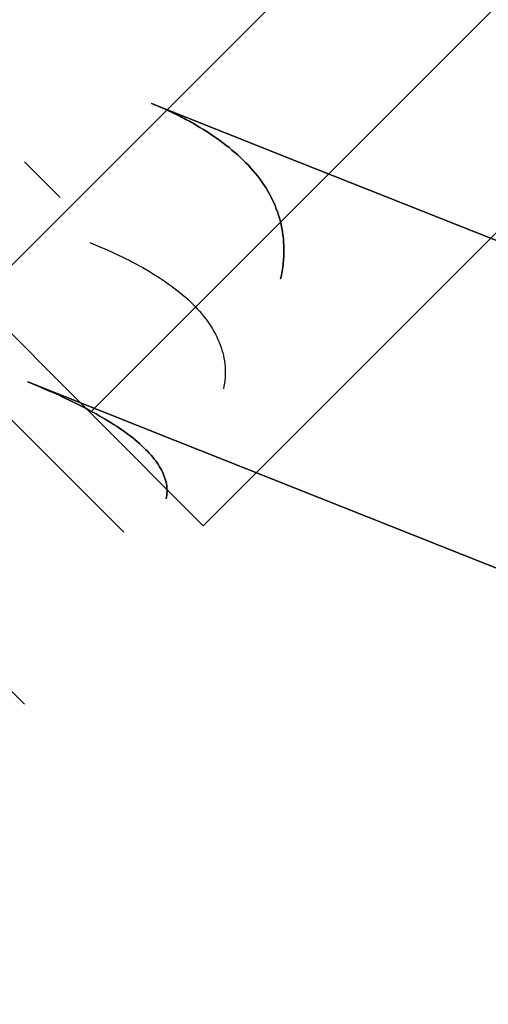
# Model space of a CAD drawing. Header units: millimetres. Extents: x -1690 to 192, y -898 to 54.
# Tile 92 of 256: x -1628.05 to -1625.85, y 3.02 to 7.64. Entities that reach past the tile are written whole.
import ezdxf

# ---------------------------------------------------------------- set-up
doc = ezdxf.new("R2010")
doc.units = ezdxf.units.MM
doc.header["$MEASUREMENT"] = 0
doc.layers.add('OVIDIO 186x93x72h', color=7, linetype='Continuous')

msp = doc.modelspace()

# ---------------------------------------------------------------- linework, layer by layer
at = {"layer": 'OVIDIO 186x93x72h', "extrusion": (0.202852, -0.108979, 0.973126)}
for points in [[(-750.5095, 1609.817), (-750.5095, 1449.1612)], [(-750.5095, 1449.1612), (-750.5095, 1609.817)], [(-750.805, 1609.817), (-750.805, 1449.1612)], [(-751.1005, 1609.817), (-751.1005, 1449.1612)], [(-751.1005, 1449.1612), (-751.1005, 1609.817)]]:
    msp.add_lwpolyline(points, dxfattribs=at)
at = {"layer": 'OVIDIO 186x93x72h', "extrusion": (0.265352, 0.881274, -0.39108)}
msp.add_lwpolyline([(1579.784, 480.2623), (1535.4711, 422.7071)], dxfattribs=at)
at = {"layer": 'OVIDIO 186x93x72h', "extrusion": (0.235702, -0.235702, 0.942809)}
for points in [[(-1155.0728, 1376.7622), (-1155.0728, 1267.6844)], [(-1156.0215, 1267.6844), (-1156.0215, 1376.7622)], [(-1158.8675, 1267.6844), (-1158.8675, 1376.7622)], [(-1157.9188, 1376.7622), (-1157.9188, 1267.6844)]]:
    msp.add_lwpolyline(points, dxfattribs=at)
at = {"layer": 'OVIDIO 186x93x72h', "extrusion": (0.202866, -0.108989, 0.973122)}
for points in [[(-751.5182, 1593.1997), (-751.5182, 1535.8185)], [(-751.5182, 1535.8185), (-751.5182, 1593.1997)], [(-752.2311, 1535.8185), (-752.2311, 1593.1997)]]:
    msp.add_lwpolyline(points, dxfattribs=at)
at = {"layer": 'OVIDIO 186x93x72h', "extrusion": (0.202863, -0.108986, 0.973123)}
for points in [[(-752.9418, 1593.1992), (-752.9418, 1535.8181)], [(-752.9418, 1535.8181), (-752.9418, 1593.1992)]]:
    msp.add_lwpolyline(points, dxfattribs=at)
at = {"layer": 'OVIDIO 186x93x72h', "extrusion": (0.881274, 0.265352, 0.39108)}
msp.add_lwpolyline([(458.4009, 1206.8695), (502.7138, 1264.4246)], dxfattribs=at)
at = {"layer": 'OVIDIO 186x93x72h', "extrusion": (0.108979, -0.202852, 0.973126)}
for points in [[(-1465.2103, 960.73), (-1465.2103, 800.0741)], [(-1465.2103, 800.0741), (-1465.2103, 960.73)], [(-1464.9149, 960.73), (-1464.9149, 800.0741)], [(-1464.6194, 800.0741), (-1464.6194, 960.73)], [(-1464.6194, 960.73), (-1464.6194, 800.0741)]]:
    msp.add_lwpolyline(points, dxfattribs=at)
at = {"layer": 'OVIDIO 186x93x72h', "extrusion": (0.046296, -0.021464, 0.998697)}
for points in [[(-670.086, 1436.9399), (-670.086, 1537.4512)], [(-671.5722, 1435.9717), (-671.5722, 1537.2761)]]:
    msp.add_lwpolyline(points, dxfattribs=at)
at = {"layer": 'OVIDIO 186x93x72h', "extrusion": (0.999884, -0.000231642, 0.015217)}
for points in [[(6.6003, 685.6587), (16.7041, 21.9942)], [(16.7041, 21.9942), (6.6003, 685.6587)]]:
    msp.add_lwpolyline(points, dxfattribs=at)
at = {"layer": 'OVIDIO 186x93x72h', "extrusion": (-0.000231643, 0.999884, 0.015217)}
for points in [[(1618.9835, -2.8773), (1629.0869, 660.7566)], [(1629.0869, 660.7566), (1618.9835, -2.8773)]]:
    msp.add_lwpolyline(points, dxfattribs=at)
at = {"layer": 'OVIDIO 186x93x72h', "extrusion": (-0.000231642, 0.999884, 0.015217)}
for points in [[(1628.999, 660.758), (1618.8958, -2.8731)], [(1627.4992, 660.7808), (1617.3956, -2.8721)], [(1625.9544, -2.7631), (1633.4118, 487.07)], [(1624.894, -2.7469), (1632.3513, 487.085)]]:
    msp.add_lwpolyline(points, dxfattribs=at)
at = {"layer": 'OVIDIO 186x93x72h', "extrusion": (0.999884, -0.000231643, 0.015217)}
for points in [[(5.1154, 685.6361), (15.2186, 22.0104)], [(15.2186, 22.0104), (5.1154, 685.6361)], [(4.055, 685.6199), (14.1582, 21.9942)], [(14.1582, 21.9942), (4.055, 685.6199)]]:
    msp.add_lwpolyline(points, dxfattribs=at)
at = {"layer": 'OVIDIO 186x93x72h'}
for points in [[(-1618.9874, 15.5937), (-1628.2502, 6.3309)], [(-1628.2502, 6.3309), (-1618.9874, 15.5937)], [(-1618.457, 15.0634), (-1627.7199, 5.8006)], [(-1627.1895, 5.2702), (-1617.9267, 14.533)], [(-1617.9267, 14.533), (-1627.1895, 5.2702)], [(-1627.8611, 6.8107), (-1628.0279, 6.9775)], [(-1628.0279, 6.9775), (-1627.8611, 6.8107)], [(-1627.5618, 5.239), (-1628.6641, 6.3412)], [(-1627.1895, 5.2702), (-1628.2502, 6.3309)], [(-1628.2502, 6.3309), (-1627.1895, 5.2702)]]:
    msp.add_lwpolyline(points, dxfattribs=at)
at = {"layer": 'OVIDIO 186x93x72h', "extrusion": (0.021464, -0.046296, 0.998697)}
for points in [[(-1501.069, 640.8013), (-1501.069, 742.1039)], [(-1502.5549, 641.7651), (-1502.5549, 742.2781)]]:
    msp.add_lwpolyline(points, dxfattribs=at)
at = {"layer": 'OVIDIO 186x93x72h', "extrusion": (-0.015219, -0.015219, 0.999768)}
for points in [[(-1618.8398, 15.927), (-1628.2173, 6.5516)], [(-1617.7793, 14.8662), (-1627.1568, 5.4908)], [(-1617.779, 17.4117), (-1618.8398, 16.3512)], [(-1618.8398, 16.3512), (-1617.779, 17.4117)], [(-1617.779, 17.4117), (-1617.7511, 17.3832), (-1617.7235, 17.3537), (-1617.6964, 17.3234), (-1617.6698, 17.2922), (-1617.6437, 17.2602), (-1617.6181, 17.2272), (-1617.5931, 17.1935), (-1617.5687, 17.1589), (-1617.5449, 17.1234), (-1617.5219, 17.0872), (-1617.4995, 17.0502), (-1617.4779, 17.0124), (-1617.4572, 16.9738), (-1617.4372, 16.9345), (-1617.4181, 16.8945), (-1617.3999, 16.8538), (-1617.3826, 16.8125), (-1617.3663, 16.7705), (-1617.351, 16.728), (-1617.3367, 16.6849), (-1617.3234, 16.6413), (-1617.3112, 16.5972), (-1617.3001, 16.5527), (-1617.2901, 16.5077), (-1617.2812, 16.4624), (-1617.2735, 16.4168), (-1617.2669, 16.3709), (-1617.2615, 16.3248), (-1617.2573, 16.2785), (-1617.2543, 16.232), (-1617.2525, 16.1855), (-1617.2519, 16.1389), (-1617.2525, 16.0923), (-1617.2543, 16.0458), (-1617.2574, 15.9993), (-1617.2616, 15.953), (-1617.267, 15.9069), (-1617.2735, 15.861), (-1617.2813, 15.8154), (-1617.2902, 15.7701), (-1617.3002, 15.7251), (-1617.3113, 15.6806), (-1617.3235, 15.6365), (-1617.3368, 15.5929), (-1617.3511, 15.5498), (-1617.3665, 15.5073), (-1617.3828, 15.4653), (-1617.4001, 15.424), (-1617.4183, 15.3833), (-1617.4374, 15.3433), (-1617.4574, 15.304), (-1617.4781, 15.2655), (-1617.4997, 15.2277), (-1617.5221, 15.1906), (-1617.5451, 15.1544), (-1617.5689, 15.119), (-1617.5933, 15.0844), (-1617.6183, 15.0506), (-1617.6439, 15.0177), (-1617.6701, 14.9857), (-1617.6967, 14.9545), (-1617.7238, 14.9242), (-1617.7513, 14.8947), (-1617.7793, 14.8662)], [(-1617.7793, 14.8662), (-1617.7513, 14.8947), (-1617.7238, 14.9242), (-1617.6967, 14.9545), (-1617.6701, 14.9857), (-1617.6439, 15.0177), (-1617.6183, 15.0506), (-1617.5933, 15.0844), (-1617.5689, 15.119), (-1617.5451, 15.1544), (-1617.5221, 15.1906), (-1617.4997, 15.2277), (-1617.4781, 15.2655), (-1617.4574, 15.304), (-1617.4374, 15.3433), (-1617.4183, 15.3833), (-1617.4001, 15.424), (-1617.3828, 15.4653), (-1617.3665, 15.5073), (-1617.3511, 15.5498), (-1617.3368, 15.5929), (-1617.3235, 15.6365), (-1617.3113, 15.6806), (-1617.3002, 15.7251), (-1617.2902, 15.7701), (-1617.2813, 15.8154), (-1617.2735, 15.861), (-1617.267, 15.9069), (-1617.2616, 15.953), (-1617.2574, 15.9993), (-1617.2543, 16.0458), (-1617.2525, 16.0923), (-1617.2519, 16.1389), (-1617.2525, 16.1855), (-1617.2543, 16.232), (-1617.2573, 16.2785), (-1617.2615, 16.3248), (-1617.2669, 16.3709), (-1617.2735, 16.4168), (-1617.2812, 16.4624), (-1617.2901, 16.5077), (-1617.3001, 16.5527), (-1617.3112, 16.5972), (-1617.3234, 16.6413), (-1617.3367, 16.6849), (-1617.351, 16.728), (-1617.3663, 16.7705), (-1617.3826, 16.8125), (-1617.3999, 16.8538), (-1617.4181, 16.8945), (-1617.4372, 16.9345), (-1617.4572, 16.9738), (-1617.4779, 17.0124), (-1617.4995, 17.0502), (-1617.5219, 17.0872), (-1617.5449, 17.1234), (-1617.5687, 17.1589), (-1617.5931, 17.1935), (-1617.6181, 17.2272), (-1617.6437, 17.2602), (-1617.6698, 17.2922), (-1617.6964, 17.3234), (-1617.7235, 17.3537), (-1617.7511, 17.3832), (-1617.779, 17.4117)], [(-1618.4156, 15.5026), (-1617.3132, 16.6048)], [(-1617.7793, 14.8662), (-1618.032, 14.6135)], [(-1618.032, 14.6135), (-1617.7793, 14.8662)]]:
    msp.add_lwpolyline(points, dxfattribs=at)
at = {"layer": 'OVIDIO 186x93x72h', "extrusion": (0.12261, 0.276089, 0.953279)}
for points in [[(1490.7994, 824.2824), (1490.7994, 825.7824)], [(1490.302, 825.7824), (1490.302, 824.2824)], [(1490.302, 824.2824), (1490.302, 825.7824)], [(1489.3281, 827.187), (1489.3281, 824.8643)]]:
    msp.add_lwpolyline(points, dxfattribs=at)
at = {"layer": 'OVIDIO 186x93x72h', "extrusion": (0.386908, 0.871231, -0.302091)}
for points in [[(1490.3029, 436.5228), (1490.3207, 436.5202), (1490.3385, 436.5172), (1490.3563, 436.5138), (1490.3741, 436.5099), (1490.3918, 436.5056), (1490.4095, 436.5008), (1490.4271, 436.4955), (1490.4447, 436.4899), (1490.4621, 436.4837), (1490.4794, 436.4772), (1490.4966, 436.4702), (1490.5136, 436.4627), (1490.5305, 436.4548), (1490.5472, 436.4466), (1490.5637, 436.4378), (1490.5799, 436.4287), (1490.5959, 436.4192), (1490.6117, 436.4093), (1490.6272, 436.399), (1490.6425, 436.3883), (1490.6574, 436.3773), (1490.6721, 436.3659), (1490.6864, 436.3541), (1490.7004, 436.3421), (1490.7141, 436.3297), (1490.7274, 436.3171), (1490.7404, 436.3041), (1490.753, 436.2909), (1490.7653, 436.2775), (1490.7771, 436.2638), (1490.7886, 436.2498), (1490.7997, 436.2357), (1490.8105, 436.2213), (1490.8209, 436.2066), (1490.8311, 436.1916), (1490.8409, 436.1762), (1490.8504, 436.1606), (1490.8595, 436.1447), (1490.8682, 436.1285), (1490.8766, 436.1121), (1490.8846, 436.0954), (1490.8922, 436.0786), (1490.8993, 436.0614), (1490.9061, 436.0441), (1490.9124, 436.0266), (1490.9184, 436.009), (1490.9238, 435.9912), (1490.9288, 435.9732), (1490.9334, 435.9551), (1490.9375, 435.937), (1490.9412, 435.9187), (1490.9444, 435.9004), (1490.9472, 435.882), (1490.9495, 435.8636), (1490.9513, 435.8452), (1490.9527, 435.8267), (1490.9536, 435.8083), (1490.9541, 435.7899), (1490.9541, 435.7716), (1490.9536, 435.7533), (1490.9528, 435.7352), (1490.9514, 435.7171), (1490.9497, 435.6991), (1490.9475, 435.6813)], [(1490.9475, 435.6813), (1490.9497, 435.6991), (1490.9514, 435.7171), (1490.9528, 435.7352), (1490.9536, 435.7533), (1490.9541, 435.7716), (1490.9541, 435.7899), (1490.9536, 435.8083), (1490.9527, 435.8267), (1490.9513, 435.8452), (1490.9495, 435.8636), (1490.9472, 435.882), (1490.9444, 435.9004), (1490.9412, 435.9187), (1490.9375, 435.937), (1490.9334, 435.9551), (1490.9288, 435.9732), (1490.9238, 435.9912), (1490.9184, 436.009), (1490.9124, 436.0266), (1490.9061, 436.0441), (1490.8993, 436.0614), (1490.8922, 436.0786), (1490.8846, 436.0954), (1490.8766, 436.1121), (1490.8682, 436.1285), (1490.8595, 436.1447), (1490.8504, 436.1606), (1490.8409, 436.1762), (1490.8311, 436.1916), (1490.8209, 436.2066), (1490.8105, 436.2213), (1490.7997, 436.2357), (1490.7886, 436.2498), (1490.7771, 436.2638), (1490.7653, 436.2775), (1490.753, 436.2909), (1490.7404, 436.3041), (1490.7274, 436.3171), (1490.7141, 436.3297), (1490.7004, 436.3421), (1490.6864, 436.3541), (1490.6721, 436.3659), (1490.6574, 436.3773), (1490.6425, 436.3883), (1490.6272, 436.399), (1490.6117, 436.4093), (1490.5959, 436.4192), (1490.5799, 436.4287), (1490.5637, 436.4378), (1490.5472, 436.4466), (1490.5305, 436.4548), (1490.5136, 436.4627), (1490.4966, 436.4702), (1490.4794, 436.4772), (1490.4621, 436.4837), (1490.4447, 436.4899), (1490.4271, 436.4955), (1490.4095, 436.5008), (1490.3918, 436.5056), (1490.3741, 436.5099), (1490.3563, 436.5138), (1490.3385, 436.5172), (1490.3207, 436.5202), (1490.3029, 436.5228)]]:
    msp.add_lwpolyline(points, dxfattribs=at)
at = {"layer": 'OVIDIO 186x93x72h', "extrusion": (0.007645, 0.997294, -0.073113)}
for points in [[(1628.0677, 660.707), (1627.8654, 658.7779)], [(1627.8654, 658.7779), (1628.0677, 660.707)]]:
    msp.add_lwpolyline(points, dxfattribs=at)
at = {"layer": 'OVIDIO 186x93x72h', "extrusion": (0.923255, -0.345247, 0.168535)}
msp.add_lwpolyline([(-564.7255, 913.237), (-563.358, 912.6207)], dxfattribs=at)
at = {"layer": 'OVIDIO 186x93x72h', "extrusion": (0.12261, 0.276068, 0.953286)}
msp.add_lwpolyline([(1490.5834, 825.3368), (1490.5834, 823.7944)], dxfattribs=at)
at = {"layer": 'OVIDIO 186x93x72h', "extrusion": (-0.007538, -0.018371, 0.999803)}
for points in [[(-1508.5864, -598.4283), (-1508.5864, -600.054)], [(-1508.5864, -600.054), (-1508.5864, -598.4283)]]:
    msp.add_lwpolyline(points, dxfattribs=at)
at = {"layer": 'OVIDIO 186x93x72h', "extrusion": (0.38691, 0.871231, -0.30209)}
msp.add_lwpolyline([(1490.9482, 435.6812), (1490.9504, 435.6992), (1490.9521, 435.7172), (1490.9534, 435.7354), (1490.9543, 435.7537), (1490.9547, 435.772), (1490.9547, 435.7905), (1490.9542, 435.8089), (1490.9532, 435.8274), (1490.9518, 435.8459), (1490.95, 435.8644), (1490.9476, 435.8829), (1490.9448, 435.9013), (1490.9416, 435.9197), (1490.9379, 435.938), (1490.9337, 435.9563), (1490.9291, 435.9744), (1490.924, 435.9924), (1490.9185, 436.0102), (1490.9125, 436.0279), (1490.9062, 436.0454), (1490.8994, 436.0627), (1490.8921, 436.0799), (1490.8845, 436.0968), (1490.8765, 436.1135), (1490.8681, 436.1299), (1490.8593, 436.1461), (1490.8501, 436.1619), (1490.8406, 436.1776), (1490.8308, 436.1929), (1490.8206, 436.2079), (1490.8101, 436.2226), (1490.7994, 436.237), (1490.7883, 436.2511), (1490.7768, 436.2649), (1490.7649, 436.2786), (1490.7527, 436.292), (1490.7401, 436.3052), (1490.7271, 436.3181), (1490.7138, 436.3307), (1490.7001, 436.343), (1490.6861, 436.355), (1490.6718, 436.3667), (1490.6571, 436.3781), (1490.6422, 436.3891), (1490.6269, 436.3998), (1490.6114, 436.4101), (1490.5956, 436.42), (1490.5796, 436.4295), (1490.5633, 436.4386), (1490.5468, 436.4473), (1490.5301, 436.4556), (1490.5133, 436.4635), (1490.4962, 436.4709), (1490.479, 436.478), (1490.4617, 436.4845), (1490.4442, 436.4906), (1490.4266, 436.4963), (1490.4089, 436.5016), (1490.3912, 436.5064), (1490.3734, 436.5107), (1490.3556, 436.5146), (1490.3377, 436.518), (1490.3199, 436.521), (1490.302, 436.5236)], dxfattribs=at)
at = {"layer": 'OVIDIO 186x93x72h', "extrusion": (0.922113, -0.366639, 0.123629)}
for points in [[(-598.1712, 845.3364), (-598.0726, 845.3124), (-597.9723, 845.2915), (-597.8704, 845.274), (-597.7672, 845.2599), (-597.7151, 845.2542), (-597.6627, 845.2493), (-597.6101, 845.2454), (-597.5572, 845.2424), (-597.5041, 845.2403), (-597.4508, 845.2391), (-597.3974, 845.2389), (-597.3438, 845.2397), (-597.2901, 845.2414), (-597.2363, 845.2441), (-597.1824, 845.2477), (-597.1285, 845.2524), (-597.0745, 845.258), (-597.0206, 845.2646), (-596.9667, 845.2722), (-596.9129, 845.2808), (-596.8592, 845.2904), (-596.8056, 845.3009), (-596.7522, 845.3125), (-596.6989, 845.325), (-596.6458, 845.3385), (-596.593, 845.353), (-596.5404, 845.3685), (-596.4881, 845.3849), (-596.4361, 845.4023), (-596.3844, 845.4206), (-596.3331, 845.4398), (-596.2822, 845.46), (-596.2317, 845.4811), (-596.1817, 845.5031), (-596.132, 845.5259), (-596.0829, 845.5497), (-596.0343, 845.5743), (-595.9862, 845.5997), (-595.9386, 845.626), (-595.8917, 845.653), (-595.8453, 845.6809), (-595.7995, 845.7095), (-595.7543, 845.7389), (-595.7098, 845.769), (-595.6659, 845.7998), (-595.6228, 845.8313), (-595.5803, 845.8635), (-595.5385, 845.8963), (-595.4974, 845.9298), (-595.4571, 845.9638), (-595.4175, 845.9985), (-595.3787, 846.0337), (-595.3033, 846.1056), (-595.2311, 846.1795), (-595.1621, 846.2552), (-595.0962, 846.3325)], [(-595.0962, 846.3325), (-595.1621, 846.2552), (-595.2311, 846.1795), (-595.3033, 846.1056), (-595.3787, 846.0337), (-595.4175, 845.9985), (-595.4571, 845.9638), (-595.4974, 845.9298), (-595.5385, 845.8963), (-595.5803, 845.8635), (-595.6228, 845.8313), (-595.6659, 845.7998), (-595.7098, 845.769), (-595.7543, 845.7389), (-595.7995, 845.7095), (-595.8453, 845.6809), (-595.8917, 845.653), (-595.9386, 845.626), (-595.9862, 845.5997), (-596.0343, 845.5743), (-596.0829, 845.5497), (-596.132, 845.5259), (-596.1817, 845.5031), (-596.2317, 845.4811), (-596.2822, 845.46), (-596.3331, 845.4398), (-596.3844, 845.4206), (-596.4361, 845.4023), (-596.4881, 845.3849), (-596.5404, 845.3685), (-596.593, 845.353), (-596.6458, 845.3385), (-596.6989, 845.325), (-596.7522, 845.3125), (-596.8056, 845.3009), (-596.8592, 845.2904), (-596.9129, 845.2808), (-596.9667, 845.2722), (-597.0206, 845.2646), (-597.0745, 845.258), (-597.1285, 845.2524), (-597.1824, 845.2477), (-597.2363, 845.2441), (-597.2901, 845.2414), (-597.3438, 845.2397), (-597.3974, 845.2389), (-597.4508, 845.2391), (-597.5041, 845.2403), (-597.5572, 845.2424), (-597.6101, 845.2454), (-597.6627, 845.2493), (-597.7151, 845.2542), (-597.7672, 845.2599), (-597.8704, 845.274), (-597.9723, 845.2915), (-598.0726, 845.3124), (-598.1712, 845.3364)], [(-596.2544, 847.2857), (-596.2873, 847.2471), (-596.3219, 847.2092), (-596.358, 847.1723), (-596.3957, 847.1363), (-596.4151, 847.1187), (-596.4349, 847.1014), (-596.455, 847.0843), (-596.4756, 847.0676), (-596.4964, 847.0512), (-596.5177, 847.0351), (-596.5393, 847.0194), (-596.5612, 847.0039), (-596.5835, 846.9889), (-596.6061, 846.9742), (-596.6289, 846.9599), (-596.6521, 846.946), (-596.6756, 846.9324), (-596.6994, 846.9193), (-596.7235, 846.9066), (-596.7478, 846.8943), (-596.7723, 846.8824), (-596.7971, 846.871), (-596.8222, 846.86), (-596.8474, 846.8494), (-596.8729, 846.8394), (-596.8985, 846.8297), (-596.9244, 846.8206), (-596.9504, 846.8119), (-596.9765, 846.8037), (-597.0028, 846.796), (-597.0292, 846.7887), (-597.0558, 846.782), (-597.0824, 846.7757), (-597.1091, 846.7699), (-597.1359, 846.7646), (-597.1628, 846.7598), (-597.1897, 846.7555), (-597.2166, 846.7517), (-597.2436, 846.7484), (-597.2706, 846.7456), (-597.2975, 846.7433), (-597.3244, 846.7415), (-597.3514, 846.7401), (-597.3782, 846.7393), (-597.405, 846.7389), (-597.4317, 846.739), (-597.4584, 846.7396), (-597.4849, 846.7406), (-597.5114, 846.7421), (-597.5377, 846.7441), (-597.5639, 846.7465), (-597.5899, 846.7494), (-597.6415, 846.7565), (-597.6925, 846.7652), (-597.7426, 846.7756), (-597.7919, 846.7876)], [(-597.7919, 846.7876), (-597.7426, 846.7756), (-597.6925, 846.7652), (-597.6415, 846.7565), (-597.5899, 846.7494), (-597.5639, 846.7465), (-597.5377, 846.7441), (-597.5114, 846.7421), (-597.4849, 846.7406), (-597.4584, 846.7396), (-597.4317, 846.739), (-597.405, 846.7389), (-597.3782, 846.7393), (-597.3514, 846.7401), (-597.3244, 846.7415), (-597.2975, 846.7433), (-597.2706, 846.7456), (-597.2436, 846.7484), (-597.2166, 846.7517), (-597.1897, 846.7555), (-597.1628, 846.7598), (-597.1359, 846.7646), (-597.1091, 846.7699), (-597.0824, 846.7757), (-597.0558, 846.782), (-597.0292, 846.7887), (-597.0028, 846.796), (-596.9765, 846.8037), (-596.9504, 846.8119), (-596.9244, 846.8206), (-596.8985, 846.8297), (-596.8729, 846.8394), (-596.8474, 846.8494), (-596.8222, 846.86), (-596.7971, 846.871), (-596.7723, 846.8824), (-596.7478, 846.8943), (-596.7235, 846.9066), (-596.6994, 846.9193), (-596.6756, 846.9324), (-596.6521, 846.946), (-596.6289, 846.9599), (-596.6061, 846.9742), (-596.5835, 846.9889), (-596.5612, 847.0039), (-596.5393, 847.0194), (-596.5177, 847.0351), (-596.4964, 847.0512), (-596.4756, 847.0676), (-596.455, 847.0843), (-596.4349, 847.1014), (-596.4151, 847.1187), (-596.3957, 847.1363), (-596.358, 847.1723), (-596.3219, 847.2092), (-596.2873, 847.2471), (-596.2544, 847.2857)]]:
    msp.add_lwpolyline(points, dxfattribs=at)
at = {"layer": 'OVIDIO 186x93x72h', "extrusion": (0.933612, -0.264208, 0.241996)}
for points in [[(-436.8023, 1023.7324), (-437.9423, 1024.7073)], [(-437.9423, 1024.7073), (-436.8023, 1023.7324)], [(-437.0228, 1023.9208), (-436.8024, 1023.7323)]]:
    msp.add_lwpolyline(points, dxfattribs=at)
at = {"layer": 'OVIDIO 186x93x72h', "extrusion": (0.386909, 0.871231, -0.302091)}
for points in [[(1490.9474, 435.6814), (1490.9496, 435.6992), (1490.9513, 435.7172), (1490.9526, 435.7353), (1490.9535, 435.7535), (1490.9539, 435.7717), (1490.9539, 435.7901), (1490.9534, 435.8084), (1490.9525, 435.8269), (1490.9512, 435.8453), (1490.9493, 435.8637), (1490.947, 435.8821), (1490.9443, 435.9005), (1490.9411, 435.9188), (1490.9374, 435.9371), (1490.9333, 435.9553), (1490.9287, 435.9733), (1490.9237, 435.9913), (1490.9182, 436.0091), (1490.9123, 436.0268), (1490.906, 436.0443), (1490.8992, 436.0616), (1490.892, 436.0787), (1490.8844, 436.0956), (1490.8765, 436.1122), (1490.8681, 436.1287), (1490.8593, 436.1448), (1490.8502, 436.1607), (1490.8408, 436.1764), (1490.8309, 436.1917), (1490.8208, 436.2067), (1490.8103, 436.2214), (1490.7996, 436.2358), (1490.7885, 436.25), (1490.777, 436.2639), (1490.7651, 436.2776), (1490.7529, 436.2911), (1490.7403, 436.3043), (1490.7273, 436.3172), (1490.7139, 436.3299), (1490.7003, 436.3422), (1490.6863, 436.3543), (1490.6719, 436.366), (1490.6573, 436.3774), (1490.6423, 436.3884), (1490.6271, 436.3991), (1490.6116, 436.4094), (1490.5958, 436.4193), (1490.5798, 436.4288), (1490.5635, 436.438), (1490.547, 436.4467), (1490.5304, 436.455), (1490.5135, 436.4628), (1490.4965, 436.4703), (1490.4793, 436.4773), (1490.462, 436.4839), (1490.4445, 436.49), (1490.427, 436.4957), (1490.4094, 436.5009), (1490.3917, 436.5057), (1490.3739, 436.51), (1490.3562, 436.5139), (1490.3384, 436.5173), (1490.3206, 436.5203), (1490.3028, 436.5229)], [(1490.3028, 436.5229), (1490.3206, 436.5203), (1490.3384, 436.5173), (1490.3562, 436.5139), (1490.3739, 436.51), (1490.3917, 436.5057), (1490.4094, 436.5009), (1490.427, 436.4957), (1490.4445, 436.49), (1490.462, 436.4839), (1490.4793, 436.4773), (1490.4965, 436.4703), (1490.5135, 436.4628), (1490.5304, 436.455), (1490.547, 436.4467), (1490.5635, 436.438), (1490.5798, 436.4288), (1490.5958, 436.4193), (1490.6116, 436.4094), (1490.6271, 436.3991), (1490.6423, 436.3884), (1490.6573, 436.3774), (1490.6719, 436.366), (1490.6863, 436.3543), (1490.7003, 436.3422), (1490.7139, 436.3299), (1490.7273, 436.3172), (1490.7403, 436.3043), (1490.7529, 436.2911), (1490.7651, 436.2776), (1490.777, 436.2639), (1490.7885, 436.25), (1490.7996, 436.2358), (1490.8103, 436.2214), (1490.8208, 436.2067), (1490.8309, 436.1917), (1490.8408, 436.1764), (1490.8502, 436.1607), (1490.8593, 436.1448), (1490.8681, 436.1287), (1490.8765, 436.1122), (1490.8844, 436.0956), (1490.892, 436.0787), (1490.8992, 436.0616), (1490.906, 436.0443), (1490.9123, 436.0268), (1490.9182, 436.0091), (1490.9237, 435.9913), (1490.9287, 435.9733), (1490.9333, 435.9553), (1490.9374, 435.9371), (1490.9411, 435.9188), (1490.9443, 435.9005), (1490.947, 435.8821), (1490.9493, 435.8637), (1490.9512, 435.8453), (1490.9525, 435.8269), (1490.9534, 435.8084), (1490.9539, 435.7901), (1490.9539, 435.7717), (1490.9535, 435.7535), (1490.9526, 435.7353), (1490.9513, 435.7172), (1490.9496, 435.6992), (1490.9474, 435.6814)]]:
    msp.add_lwpolyline(points, dxfattribs=at)
at = {"layer": 'OVIDIO 186x93x72h', "extrusion": (0.707107, -0.707107, 0)}
for points in [[(-1148.8701, -0.6264), (-1148.8695, -0.6765), (-1148.8676, -0.7267), (-1148.8645, -0.7769), (-1148.8601, -0.827), (-1148.8544, -0.8771), (-1148.8474, -0.927), (-1148.8392, -0.9767), (-1148.8298, -1.0262), (-1148.8191, -1.0754), (-1148.8072, -1.1243), (-1148.794, -1.1729), (-1148.7797, -1.221), (-1148.7642, -1.2687), (-1148.7476, -1.3158), (-1148.7298, -1.3625), (-1148.7109, -1.4085), (-1148.6909, -1.4539), (-1148.6699, -1.4987), (-1148.6479, -1.5428), (-1148.6248, -1.5861), (-1148.6008, -1.6288), (-1148.5759, -1.6706), (-1148.5501, -1.7116), (-1148.5235, -1.7518), (-1148.4961, -1.7911), (-1148.4678, -1.8295), (-1148.4389, -1.867), (-1148.4092, -1.9036), (-1148.3789, -1.9393), (-1148.3479, -1.9741), (-1148.3164, -2.0078), (-1148.2844, -2.0406), (-1148.2516, -2.0727), (-1148.2178, -2.1042), (-1148.1831, -2.1352), (-1148.1474, -2.1655), (-1148.1108, -2.1951), (-1148.0732, -2.2241), (-1148.0348, -2.2523), (-1147.9955, -2.2798), (-1147.9553, -2.3064), (-1147.9143, -2.3322), (-1147.8725, -2.3571), (-1147.8299, -2.3811), (-1147.7865, -2.4041), (-1147.7424, -2.4262), (-1147.6977, -2.4472), (-1147.6522, -2.4672), (-1147.6062, -2.4861), (-1147.5596, -2.5038), (-1147.5124, -2.5205), (-1147.4647, -2.536), (-1147.4166, -2.5503), (-1147.3681, -2.5634), (-1147.3192, -2.5754), (-1147.2699, -2.5861), (-1147.2204, -2.5955), (-1147.1707, -2.6037), (-1147.1208, -2.6107), (-1147.0707, -2.6163), (-1147.0206, -2.6208), (-1146.9704, -2.6239), (-1146.9203, -2.6258), (-1146.8701, -2.6264)], [(-1148.8701, -0.6264), (-1148.8697, -0.6708), (-1148.8682, -0.7156), (-1148.8656, -0.7607), (-1148.8621, -0.8061), (-1148.8574, -0.8518), (-1148.8516, -0.8978), (-1148.8448, -0.944), (-1148.8368, -0.9903), (-1148.8276, -1.0368), (-1148.8172, -1.0834), (-1148.8057, -1.1301), (-1148.7929, -1.1767), (-1148.779, -1.2234), (-1148.7638, -1.2699), (-1148.7474, -1.3163), (-1148.7297, -1.3626), (-1148.7108, -1.4087), (-1148.6907, -1.4544), (-1148.6693, -1.4999), (-1148.6467, -1.545), (-1148.6229, -1.5897), (-1148.5978, -1.6339), (-1148.5716, -1.6777), (-1148.5441, -1.7208), (-1148.5155, -1.7634), (-1148.4858, -1.8053), (-1148.4549, -1.8465), (-1148.4229, -1.887), (-1148.3898, -1.9267), (-1148.3556, -1.9656), (-1148.3205, -2.0036), (-1148.2844, -2.0406), (-1148.2473, -2.0768), (-1148.2093, -2.1119), (-1148.1704, -2.146), (-1148.1307, -2.1791), (-1148.0903, -2.2111), (-1148.049, -2.242), (-1148.0071, -2.2718), (-1147.9646, -2.3004), (-1147.9214, -2.3279), (-1147.8777, -2.3541), (-1147.8334, -2.3792), (-1147.7887, -2.403), (-1147.7436, -2.4256), (-1147.6982, -2.447), (-1147.6524, -2.4671), (-1147.6063, -2.486), (-1147.5601, -2.5036), (-1147.5136, -2.5201), (-1147.4671, -2.5353), (-1147.4205, -2.5492), (-1147.3738, -2.562), (-1147.3272, -2.5735), (-1147.2806, -2.5839), (-1147.2341, -2.593), (-1147.1877, -2.601), (-1147.1415, -2.6079), (-1147.0956, -2.6137), (-1147.0499, -2.6183), (-1147.0044, -2.6219), (-1146.9593, -2.6244), (-1146.9145, -2.6259), (-1146.8701, -2.6264)], [(-1146.8701, -2.6264), (-1146.9145, -2.6259), (-1146.9593, -2.6244), (-1147.0044, -2.6219), (-1147.0499, -2.6183), (-1147.0956, -2.6137), (-1147.1415, -2.6079), (-1147.1877, -2.601), (-1147.2341, -2.593), (-1147.2806, -2.5839), (-1147.3272, -2.5735), (-1147.3738, -2.562), (-1147.4205, -2.5492), (-1147.4671, -2.5353), (-1147.5136, -2.5201), (-1147.5601, -2.5036), (-1147.6063, -2.486), (-1147.6524, -2.4671), (-1147.6982, -2.447), (-1147.7436, -2.4256), (-1147.7887, -2.403), (-1147.8334, -2.3792), (-1147.8777, -2.3541), (-1147.9214, -2.3279), (-1147.9646, -2.3004), (-1148.0071, -2.2718), (-1148.049, -2.242), (-1148.0903, -2.2111), (-1148.1307, -2.1791), (-1148.1704, -2.146), (-1148.2093, -2.1119), (-1148.2473, -2.0768), (-1148.2844, -2.0406), (-1148.3205, -2.0036), (-1148.3556, -1.9656), (-1148.3898, -1.9267), (-1148.4229, -1.887), (-1148.4549, -1.8465), (-1148.4858, -1.8053), (-1148.5155, -1.7634), (-1148.5441, -1.7208), (-1148.5716, -1.6777), (-1148.5978, -1.6339), (-1148.6229, -1.5897), (-1148.6467, -1.545), (-1148.6693, -1.4999), (-1148.6907, -1.4544), (-1148.7108, -1.4087), (-1148.7297, -1.3626), (-1148.7474, -1.3163), (-1148.7638, -1.2699), (-1148.779, -1.2234), (-1148.7929, -1.1767), (-1148.8057, -1.1301), (-1148.8172, -1.0834), (-1148.8276, -1.0368), (-1148.8368, -0.9903), (-1148.8448, -0.944), (-1148.8516, -0.8978), (-1148.8574, -0.8518), (-1148.8621, -0.8061), (-1148.8656, -0.7607), (-1148.8682, -0.7156), (-1148.8697, -0.6708), (-1148.8701, -0.6264)]]:
    msp.add_lwpolyline(points, dxfattribs=at)
at = {"layer": 'OVIDIO 186x93x72h', "extrusion": (-0.114881, 0.045678, 0.992329)}
for points in [[(596.0378, -1311.4398), (596.0378, -1420.3545)], [(596.7252, -1311.4387), (596.7252, -1420.3545)]]:
    msp.add_lwpolyline(points, dxfattribs=at)
at = {"layer": 'OVIDIO 186x93x72h', "extrusion": (9.85311e-08, -9.85324e-08, 1)}
for points in [[(-1629.0883, 5.4929), (-1628.0276, 4.4323)], [(-1628.0276, 4.4323), (-1629.0883, 5.4929)]]:
    msp.add_lwpolyline(points, dxfattribs=at)
at = {"layer": 'OVIDIO 186x93x72h', "extrusion": (0.999995, -0.000995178, -0.002882)}
msp.add_lwpolyline([(3.8059, 660.4692), (3.1323, 658.5184)], dxfattribs=at)
at = {"layer": 'OVIDIO 186x93x72h', "extrusion": (-0.121008, 0.052191, 0.991279)}
for points in [[(641.0815, -1392.9711), (641.0815, -1395.685)], [(641.0815, -1395.685), (641.0815, -1392.9711)]]:
    msp.add_lwpolyline(points, dxfattribs=at)
at = {"layer": 'OVIDIO 186x93x72h', "extrusion": (0.999843, 0.004948, 0.017019)}
for points in [[(12.0007, 692.3023), (11.5818, 690.8619)], [(11.5818, 690.8619), (12.0007, 692.3023)], [(11.5818, 690.8619), (11.6511, 691.1003)]]:
    msp.add_lwpolyline(points, dxfattribs=at)
at = {"layer": 'OVIDIO 186x93x72h', "extrusion": (-0.123922, 0.055576, 0.990734)}
msp.add_lwpolyline([(662.7267, -1382.9026), (662.7267, -1380.1872)], dxfattribs=at)
at = {"layer": 'OVIDIO 186x93x72h', "extrusion": (-0.126731, 0.059039, 0.990179)}
for points in [[(684.2268, -1367.1173), (684.2268, -1369.8347)], [(684.2268, -1369.8347), (684.2268, -1367.1173)]]:
    msp.add_lwpolyline(points, dxfattribs=at)
at = {"layer": 'OVIDIO 186x93x72h'}
for points in [[(-1527.3947, -32.5242, 678.5484), (-1626.7406, 6.9766, 665.229), (-1627.4322, 7.2516, 665.1363)], [(-1626.8265, 6.4283, 664.2435), (-1626.8225, 6.4465, 664.2659), (-1626.8191, 6.4646, 664.2882), (-1626.8163, 6.4824, 664.3103), (-1626.8141, 6.5, 664.3323), (-1626.8124, 6.5175, 664.3542), (-1626.8112, 6.5347, 664.376), (-1626.8106, 6.5518, 664.3976), (-1626.8105, 6.5687, 664.4191), (-1626.811, 6.5854, 664.4405), (-1626.8119, 6.6019, 664.4617), (-1626.8133, 6.6182, 664.4827), (-1626.8152, 6.6344, 664.5037), (-1626.8176, 6.6504, 664.5245), (-1626.8204, 6.6662, 664.5451), (-1626.8237, 6.6818, 664.5656), (-1626.8274, 6.6973, 664.5859), (-1626.8315, 6.7126, 664.6061), (-1626.8361, 6.7278, 664.6261), (-1626.841, 6.7427, 664.646), (-1626.8464, 6.7576, 664.6656), (-1626.8522, 6.7722, 664.6851), (-1626.8585, 6.7867, 664.7043), (-1626.8651, 6.8011, 664.7233), (-1626.8722, 6.8153, 664.742), (-1626.8797, 6.8293, 664.7605), (-1626.8876, 6.8432, 664.7787), (-1626.8959, 6.8569, 664.7966), (-1626.9046, 6.8705, 664.8143), (-1626.9138, 6.8839, 664.8316), (-1626.9234, 6.8972, 664.8485), (-1626.9334, 6.9103, 664.8652), (-1626.9438, 6.9232, 664.8815), (-1626.9546, 6.9361, 664.8974), (-1626.9658, 6.9487, 664.9129), (-1626.9774, 6.9613, 664.9281), (-1626.9894, 6.9736, 664.9428), (-1627.0017, 6.9858, 664.9571), (-1627.0144, 6.9979, 664.971), (-1627.0274, 7.0098, 664.9844), (-1627.0408, 7.0215, 664.9974), (-1627.0544, 7.0331, 665.0099), (-1627.0683, 7.0445, 665.0219), (-1627.0826, 7.0557, 665.0335), (-1627.097, 7.0668, 665.0445), (-1627.1118, 7.0777, 665.055), (-1627.1267, 7.0884, 665.0649), (-1627.1419, 7.0989, 665.0743), (-1627.1573, 7.1093, 665.0832), (-1627.1729, 7.1195, 665.0914), (-1627.1887, 7.1295, 665.0991), (-1627.2047, 7.1394, 665.1062), (-1627.2209, 7.149, 665.1126), (-1627.2374, 7.1585, 665.1184), (-1627.2456, 7.1632, 665.1211), (-1627.254, 7.1678, 665.1236), (-1627.2624, 7.1724, 665.1259), (-1627.2708, 7.1769, 665.1281), (-1627.2793, 7.1815, 665.1301), (-1627.2879, 7.1859, 665.1319), (-1627.2965, 7.1903, 665.1335), (-1627.3051, 7.1947, 665.135), (-1627.3138, 7.199, 665.1363), (-1627.3226, 7.2033, 665.1374), (-1627.3314, 7.2076, 665.1384), (-1627.3403, 7.2118, 665.1391), (-1627.3492, 7.216, 665.1397), (-1627.3582, 7.2201, 665.1401), (-1627.3673, 7.2242, 665.1403), (-1627.3764, 7.2282, 665.1403), (-1627.3855, 7.2322, 665.1401), (-1627.3948, 7.2361, 665.1397), (-1627.404, 7.2401, 665.1392), (-1627.4134, 7.2439, 665.1384), (-1627.4228, 7.2478, 665.1374), (-1627.4322, 7.2516, 665.1363)], [(-1627.4322, 7.2516, 665.1363), (-1626.7406, 6.9766, 665.229), (-1527.3947, -32.5242, 678.5484)], [(-1627.4322, 7.2516, 665.1363), (-1627.4228, 7.2478, 665.1374), (-1627.4134, 7.2439, 665.1384), (-1627.404, 7.2401, 665.1392), (-1627.3948, 7.2361, 665.1397), (-1627.3855, 7.2322, 665.1401), (-1627.3764, 7.2282, 665.1403), (-1627.3673, 7.2242, 665.1403), (-1627.3582, 7.2201, 665.1401), (-1627.3492, 7.216, 665.1397), (-1627.3403, 7.2118, 665.1391), (-1627.3314, 7.2076, 665.1384), (-1627.3226, 7.2033, 665.1374), (-1627.3138, 7.199, 665.1363), (-1627.3051, 7.1947, 665.135), (-1627.2965, 7.1903, 665.1335), (-1627.2879, 7.1859, 665.1319), (-1627.2793, 7.1815, 665.1301), (-1627.2708, 7.1769, 665.1281), (-1627.2624, 7.1724, 665.1259), (-1627.254, 7.1678, 665.1236), (-1627.2456, 7.1632, 665.1211), (-1627.2374, 7.1585, 665.1184), (-1627.2209, 7.149, 665.1126), (-1627.2047, 7.1394, 665.1062), (-1627.1887, 7.1295, 665.0991), (-1627.1729, 7.1195, 665.0914), (-1627.1573, 7.1093, 665.0832), (-1627.1419, 7.0989, 665.0743), (-1627.1267, 7.0884, 665.0649), (-1627.1118, 7.0777, 665.055), (-1627.097, 7.0668, 665.0445), (-1627.0826, 7.0557, 665.0335), (-1627.0683, 7.0445, 665.0219), (-1627.0544, 7.0331, 665.0099), (-1627.0408, 7.0215, 664.9974), (-1627.0274, 7.0098, 664.9844), (-1627.0144, 6.9979, 664.971), (-1627.0017, 6.9858, 664.9571), (-1626.9894, 6.9736, 664.9428), (-1626.9774, 6.9613, 664.9281), (-1626.9658, 6.9487, 664.9129), (-1626.9546, 6.9361, 664.8974), (-1626.9438, 6.9232, 664.8815), (-1626.9334, 6.9103, 664.8652), (-1626.9234, 6.8972, 664.8485), (-1626.9138, 6.8839, 664.8316), (-1626.9046, 6.8705, 664.8143), (-1626.8959, 6.8569, 664.7966), (-1626.8876, 6.8432, 664.7787), (-1626.8797, 6.8293, 664.7605), (-1626.8722, 6.8153, 664.742), (-1626.8651, 6.8011, 664.7233), (-1626.8585, 6.7867, 664.7043), (-1626.8522, 6.7722, 664.6851), (-1626.8464, 6.7576, 664.6656), (-1626.841, 6.7427, 664.646), (-1626.8361, 6.7278, 664.6261), (-1626.8315, 6.7126, 664.6061), (-1626.8274, 6.6973, 664.5859), (-1626.8237, 6.6818, 664.5656), (-1626.8204, 6.6662, 664.5451), (-1626.8176, 6.6504, 664.5245), (-1626.8152, 6.6344, 664.5037), (-1626.8133, 6.6182, 664.4827), (-1626.8119, 6.6019, 664.4617), (-1626.811, 6.5854, 664.4405), (-1626.8105, 6.5687, 664.4191), (-1626.8106, 6.5518, 664.3976), (-1626.8112, 6.5347, 664.376), (-1626.8124, 6.5175, 664.3542), (-1626.8141, 6.5, 664.3323), (-1626.8163, 6.4824, 664.3103), (-1626.8191, 6.4646, 664.2882), (-1626.8225, 6.4465, 664.2659), (-1626.8265, 6.4283, 664.2435)], [(-1627.7221, 6.5987, 665.3626), (-1627.7052, 6.5919, 665.3646), (-1627.6882, 6.5849, 665.3661), (-1627.6712, 6.5778, 665.3671), (-1627.6543, 6.5705, 665.3676), (-1627.6374, 6.5631, 665.3675), (-1627.6206, 6.5556, 665.367), (-1627.6038, 6.5479, 665.366), (-1627.5871, 6.54, 665.3645), (-1627.5705, 6.532, 665.3625), (-1627.554, 6.5239, 665.36), (-1627.5376, 6.5157, 665.3571), (-1627.5213, 6.5072, 665.3537), (-1627.5052, 6.4987, 665.3498), (-1627.4892, 6.49, 665.3455), (-1627.4733, 6.4812, 665.3407), (-1627.4577, 6.4722, 665.3355), (-1627.4422, 6.4631, 665.3299), (-1627.4269, 6.4539, 665.3238), (-1627.4118, 6.4445, 665.3173), (-1627.3969, 6.435, 665.3104), (-1627.3822, 6.4254, 665.303), (-1627.3678, 6.4156, 665.2953), (-1627.3536, 6.4057, 665.2871), (-1627.3397, 6.3957, 665.2786), (-1627.3261, 6.3855, 665.2697), (-1627.3127, 6.3752, 665.2603), (-1627.2997, 6.3648, 665.2506), (-1627.2869, 6.3542, 665.2405), (-1627.2745, 6.3436, 665.2301), (-1627.2624, 6.3327, 665.2192), (-1627.2506, 6.3218, 665.2081), (-1627.2392, 6.3108, 665.1965), (-1627.2282, 6.2996, 665.1846), (-1627.2175, 6.2883, 665.1724), (-1627.2072, 6.2768, 665.1599), (-1627.1973, 6.2653, 665.147), (-1627.1878, 6.2537, 665.1339), (-1627.1787, 6.2419, 665.1205), (-1627.1699, 6.2301, 665.1068), (-1627.1616, 6.2181, 665.0928), (-1627.1537, 6.2061, 665.0786), (-1627.1462, 6.194, 665.0642), (-1627.1391, 6.1818, 665.0496), (-1627.1324, 6.1695, 665.0347), (-1627.1261, 6.1571, 665.0197), (-1627.1203, 6.1446, 665.0045), (-1627.1149, 6.1321, 664.9891), (-1627.11, 6.1195, 664.9736), (-1627.1055, 6.1069, 664.958), (-1627.1014, 6.0942, 664.9422), (-1627.0978, 6.0814, 664.9263), (-1627.0947, 6.0686, 664.9103), (-1627.092, 6.0558, 664.8943), (-1627.0899, 6.0429, 664.8782), (-1627.0881, 6.0299, 664.862), (-1627.0869, 6.017, 664.8457), (-1627.0862, 6.004, 664.8295), (-1627.0859, 5.9909, 664.8132), (-1627.0861, 5.9779, 664.7969), (-1627.0869, 5.9648, 664.7807), (-1627.0881, 5.9517, 664.7644), (-1627.0899, 5.9386, 664.7482), (-1627.0922, 5.9255, 664.7321), (-1627.095, 5.9124, 664.716)], [(-1628.0126, 5.9447, 665.5894), (-1627.321, 5.6697, 665.6821), (-1527.975, -33.831, 679.0015)], [(-1627.3639, 5.3956, 665.1894), (-1627.3621, 5.4044, 665.2001), (-1627.3608, 5.4132, 665.2108), (-1627.3599, 5.422, 665.2214), (-1627.3594, 5.4308, 665.2319), (-1627.3595, 5.4396, 665.2424), (-1627.3599, 5.4484, 665.2528), (-1627.3609, 5.4572, 665.2631), (-1627.3622, 5.4661, 665.2734), (-1627.3641, 5.4749, 665.2836), (-1627.3663, 5.4838, 665.2938), (-1627.369, 5.4927, 665.3039), (-1627.3722, 5.5016, 665.3139), (-1627.3757, 5.5105, 665.3239), (-1627.3797, 5.5194, 665.3339), (-1627.3842, 5.5284, 665.3437), (-1627.389, 5.5374, 665.3536), (-1627.3943, 5.5464, 665.3634), (-1627.3999, 5.5555, 665.3731), (-1627.406, 5.5646, 665.3828), (-1627.4125, 5.5737, 665.3924), (-1627.4194, 5.5828, 665.4018), (-1627.4267, 5.5919, 665.4112), (-1627.4344, 5.601, 665.4205), (-1627.4425, 5.6101, 665.4296), (-1627.4509, 5.6193, 665.4385), (-1627.4598, 5.6284, 665.4473), (-1627.469, 5.6374, 665.456), (-1627.4786, 5.6465, 665.4644), (-1627.4886, 5.6556, 665.4726), (-1627.4989, 5.6646, 665.4807), (-1627.5096, 5.6735, 665.4885), (-1627.5206, 5.6825, 665.496), (-1627.532, 5.6914, 665.5034), (-1627.5438, 5.7002, 665.5104), (-1627.5559, 5.709, 665.5172), (-1627.5683, 5.7178, 665.5238), (-1627.581, 5.7265, 665.5301), (-1627.594, 5.7352, 665.5361), (-1627.6073, 5.7438, 665.5419), (-1627.6209, 5.7524, 665.5474), (-1627.6348, 5.7609, 665.5526), (-1627.6489, 5.7694, 665.5576), (-1627.6632, 5.7778, 665.5622), (-1627.6778, 5.7862, 665.5667), (-1627.6927, 5.7946, 665.5708), (-1627.7077, 5.8029, 665.5747), (-1627.723, 5.8111, 665.5782), (-1627.7384, 5.8194, 665.5815), (-1627.7541, 5.8275, 665.5845), (-1627.7699, 5.8357, 665.5872), (-1627.7859, 5.8437, 665.5896), (-1627.8021, 5.8518, 665.5917), (-1627.8185, 5.8598, 665.5935), (-1627.8351, 5.8677, 665.5949), (-1627.8519, 5.8756, 665.596), (-1627.869, 5.8835, 665.5968), (-1627.8862, 5.8913, 665.5972), (-1627.9036, 5.899, 665.5972), (-1627.9212, 5.9068, 665.5969), (-1627.9391, 5.9144, 665.5962), (-1627.9571, 5.9221, 665.5951), (-1627.9754, 5.9297, 665.5936), (-1627.9939, 5.9372, 665.5917), (-1628.0126, 5.9447, 665.5894)], [(-1527.975, -33.831, 679.0015), (-1627.321, 5.6697, 665.6821), (-1628.0126, 5.9447, 665.5894)], [(-1628.0126, 5.9447, 665.5894), (-1627.9939, 5.9372, 665.5917), (-1627.9754, 5.9297, 665.5936), (-1627.9571, 5.9221, 665.5951), (-1627.9391, 5.9144, 665.5962), (-1627.9212, 5.9068, 665.5969), (-1627.9036, 5.899, 665.5972), (-1627.8862, 5.8913, 665.5972), (-1627.869, 5.8835, 665.5968), (-1627.8519, 5.8756, 665.596), (-1627.8351, 5.8677, 665.5949), (-1627.8185, 5.8598, 665.5935), (-1627.8021, 5.8518, 665.5917), (-1627.7859, 5.8437, 665.5896), (-1627.7699, 5.8357, 665.5872), (-1627.7541, 5.8275, 665.5845), (-1627.7384, 5.8194, 665.5815), (-1627.723, 5.8111, 665.5782), (-1627.7077, 5.8029, 665.5747), (-1627.6927, 5.7946, 665.5708), (-1627.6778, 5.7862, 665.5667), (-1627.6632, 5.7778, 665.5622), (-1627.6489, 5.7694, 665.5576), (-1627.6348, 5.7609, 665.5526), (-1627.6209, 5.7524, 665.5474), (-1627.6073, 5.7438, 665.5419), (-1627.594, 5.7352, 665.5361), (-1627.581, 5.7265, 665.5301), (-1627.5683, 5.7178, 665.5238), (-1627.5559, 5.709, 665.5172), (-1627.5438, 5.7002, 665.5104), (-1627.532, 5.6914, 665.5034), (-1627.5206, 5.6825, 665.496), (-1627.5096, 5.6735, 665.4885), (-1627.4989, 5.6646, 665.4807), (-1627.4886, 5.6556, 665.4726), (-1627.4786, 5.6465, 665.4644), (-1627.469, 5.6374, 665.456), (-1627.4598, 5.6284, 665.4473), (-1627.4509, 5.6193, 665.4385), (-1627.4425, 5.6101, 665.4296), (-1627.4344, 5.601, 665.4205), (-1627.4267, 5.5919, 665.4112), (-1627.4194, 5.5828, 665.4018), (-1627.4125, 5.5737, 665.3924), (-1627.406, 5.5646, 665.3828), (-1627.3999, 5.5555, 665.3731), (-1627.3943, 5.5464, 665.3634), (-1627.389, 5.5374, 665.3536), (-1627.3842, 5.5284, 665.3437), (-1627.3797, 5.5194, 665.3339), (-1627.3757, 5.5105, 665.3239), (-1627.3722, 5.5016, 665.3139), (-1627.369, 5.4927, 665.3039), (-1627.3663, 5.4838, 665.2938), (-1627.3641, 5.4749, 665.2836), (-1627.3622, 5.4661, 665.2734), (-1627.3609, 5.4572, 665.2631), (-1627.3599, 5.4484, 665.2528), (-1627.3595, 5.4396, 665.2424), (-1627.3594, 5.4308, 665.2319), (-1627.3599, 5.422, 665.2214), (-1627.3608, 5.4132, 665.2108), (-1627.3621, 5.4044, 665.2001), (-1627.3639, 5.3956, 665.1894)]]:
    msp.add_polyline3d(points, dxfattribs=at)

doc.saveas('drawing.dxf')
